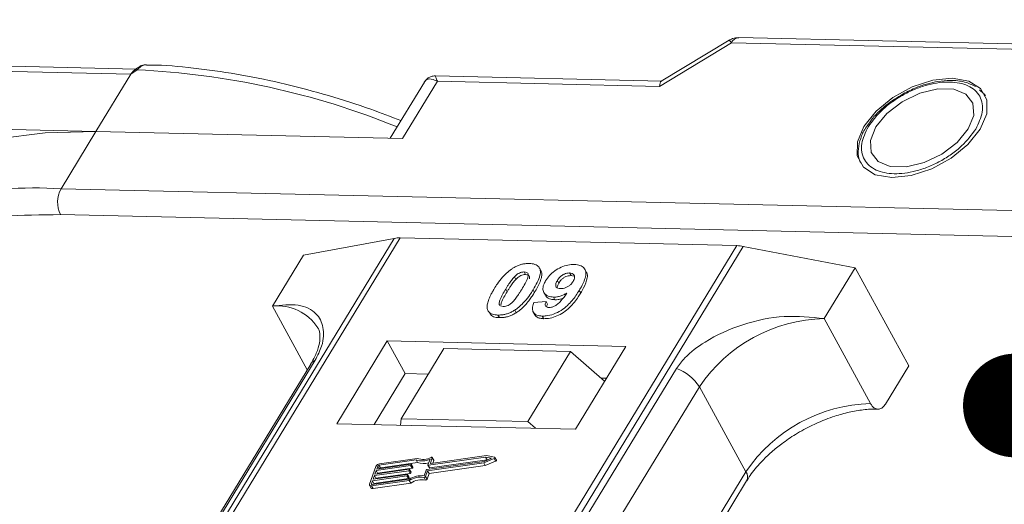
# Model space of a CAD drawing. Header units: millimetres. Extents: x 2098 to 3561, y 550 to 1583.
# Tile 82 of 84: x 3368 to 3416, y 1372 to 1396. Entities that reach past the tile are written whole.
import ezdxf

# ---------------------------------------------------------------- set-up
doc = ezdxf.new("R2010")
doc.units = ezdxf.units.MM
doc.styles.get("Standard").update_dxf_attribs({"font": '仿宋_GB2312.ttf', "width": 0.8})
doc.dimstyles.new('ISO-25.1', dxfattribs={"dimtxt": 6, "dimasz": 5, "dimexe": 3.5, "dimexo": 0.625, "dimgap": 1.5, "dimtad": 1, "dimtoh": 1, "dimtxsty": 'Standard', "dimcen": 2.5, "dimadec": 0, "dimazin": 0, "dimtfac": 1, "dimtmove": 0, "dimatfit": 3, "dimfxl": 0, "dimarcsym": 0})

msp = doc.modelspace()

# ---------------------------------------------------------------- linework, layer by layer
at = {"color": 7, "linetype": 'Continuous', "lineweight": 15}
for p, q in [((3402.632, 1394.696), (3399.37, 1392.718)), ((3440.849, 1393.957), (3403.109, 1394.823)), ((3399.282, 1392.475), (3402.744, 1394.573)), ((3402.744, 1394.573), (3440.484, 1393.708)), ((3374.067, 1393.311), (3339.53, 1394.103)), ((3339.627, 1393.843), (3373.81, 1393.059)), ((3374.11, 1393.27), (3373.81, 1393.059)), ((3373.81, 1393.059), (3372.13, 1390.297)), ((3399.39, 1392.73), (3388.484, 1392.98)), ((3387.955, 1392.682), (3386.305, 1389.972)), ((3386.9, 1389.958), (3388.581, 1392.72)), ((3388.581, 1392.72), (3399.282, 1392.475)), ((3414.891, 1392.134), (3414.695, 1392.308)), ((3414.921, 1392.114), (3414.989, 1392.023)), ((3372.13, 1390.297), (3358.186, 1390.617)), ((3409.395, 1390.719), (3409.288, 1390.567)), ((3370.449, 1387.535), (3372.13, 1390.297)), ((3372.13, 1390.297), (3386.9, 1389.958)), ((3435.815, 1386.035), (3370.449, 1387.535)), ((3435.787, 1384.791), (3370.421, 1386.291)), ((3386.504, 1385.147), (3364.714, 1349.337)), ((3364.983, 1349.331), (3386.789, 1385.168)), ((3403.006, 1384.796), (3381.2, 1348.959)), ((3381.533, 1348.952), (3403.322, 1384.761)), ((3382.126, 1384.341), (3386.504, 1385.147)), ((3386.789, 1385.168), (3403.006, 1384.796)), ((3403.322, 1384.761), (3408.704, 1383.732)), ((3382.126, 1384.341), (3380.632, 1381.886)), ((3392.765, 1383.528), (3392.834, 1383.402)), ((3393.563, 1383.598), (3393.494, 1383.724)), ((3395.02, 1383.352), (3394.951, 1383.478)), ((3395.02, 1383.352), (3395.147, 1383.326)), ((3395.75, 1383.533), (3395.682, 1383.659)), ((3407.21, 1381.276), (3408.704, 1383.732)), ((3408.704, 1383.732), (3411.29, 1379.004)), ((3392.293, 1383.294), (3392.362, 1383.168)), ((3394.365, 1383.119), (3394.434, 1382.993)), ((3391.872, 1382.704), (3391.94, 1382.577)), ((3393.264, 1382.542), (3393.195, 1382.668)), ((3393.711, 1382.539), (3393.78, 1382.413)), ((3395.487, 1382.513), (3395.418, 1382.639)), ((3380.632, 1381.886), (3382.315, 1378.811)), ((3393.236, 1382.06), (3393.82, 1382.099)), ((3393.82, 1382.099), (3393.889, 1381.973)), ((3394.176, 1382.315), (3394.245, 1382.188)), ((3391.076, 1381.587), (3391.145, 1381.461)), ((3391.501, 1381.45), (3391.57, 1381.324)), ((3392.308, 1381.685), (3392.377, 1381.559)), ((3393.2, 1381.595), (3393.269, 1381.468)), ((3393.634, 1381.401), (3393.703, 1381.275)), ((3409.451, 1377.179), (3407.21, 1381.276)), ((3386.163, 1380.204), (3383.736, 1376.214)), ((3397.656, 1379.94), (3386.163, 1380.204)), ((3386.163, 1380.204), (3387.026, 1378.628)), ((3386.832, 1376.454), (3388.886, 1379.83)), ((3394.991, 1379.69), (3388.886, 1379.83)), ((3394.991, 1379.69), (3392.937, 1376.314)), ((3396.636, 1378.263), (3394.991, 1379.69)), ((3395.229, 1375.95), (3397.656, 1379.94)), ((3382.479, 1379.081), (3367.166, 1353.915)), ((3367.38, 1354.102), (3382.693, 1379.268)), ((3400.097, 1378.868), (3384.784, 1353.703)), ((3387.026, 1378.628), (3385.532, 1376.173)), ((3388.139, 1378.602), (3387.026, 1378.628)), ((3410.17, 1377.162), (3411.29, 1379.004)), ((3396.722, 1378.405), (3396.465, 1378.411)), ((3385.892, 1352.826), (3401.205, 1377.991)), ((3403.447, 1373.894), (3401.205, 1377.991)), ((3383.736, 1376.214), (3395.229, 1375.95)), ((3386.808, 1376.143), (3386.832, 1376.454)), ((3386.832, 1376.454), (3392.937, 1376.314)), ((3392.937, 1376.314), (3393.305, 1375.994)), ((3387.556, 1374.465), (3385.768, 1374.211)), ((3387.61, 1374.54), (3385.793, 1374.282)), ((3385.837, 1374.085), (3387.625, 1374.339)), ((3387.625, 1374.339), (3387.556, 1374.465)), ((3388.069, 1373.999), (3390.829, 1374.391)), ((3388.112, 1373.938), (3390.822, 1374.323)), ((3388.129, 1374.226), (3388.227, 1374.501)), ((3390.905, 1374.604), (3388.146, 1374.212)), ((3388.215, 1374.086), (3390.974, 1374.478)), ((3388.246, 1374.31), (3388.338, 1374.567)), ((3388.254, 1374.296), (3388.246, 1374.31)), ((3390.949, 1374.677), (3388.263, 1374.296)), ((3388.407, 1374.459), (3388.338, 1374.585)), ((3388.338, 1374.567), (3388.407, 1374.441)), ((3388.36, 1374.31), (3388.407, 1374.441)), ((3390.822, 1374.323), (3391.313, 1374.53)), ((3390.891, 1374.197), (3390.822, 1374.323)), ((3390.829, 1374.391), (3391.19, 1374.543)), ((3390.891, 1374.197), (3391.382, 1374.404)), ((3391.19, 1374.543), (3390.905, 1374.604)), ((3390.974, 1374.478), (3390.905, 1374.604)), ((3391.337, 1374.595), (3390.949, 1374.677)), ((3390.974, 1374.478), (3391.014, 1374.469)), ((3391.313, 1374.53), (3391.382, 1374.404)), ((3391.422, 1374.459), (3391.353, 1374.585)), ((3385.618, 1374.156), (3385.312, 1373.305)), ((3387.204, 1373.944), (3385.544, 1373.708)), ((3385.569, 1373.779), (3387.23, 1374.015)), ((3385.633, 1373.956), (3385.569, 1373.779)), ((3385.613, 1373.582), (3387.273, 1373.818)), ((3387.293, 1374.192), (3385.633, 1373.956)), ((3385.702, 1373.83), (3385.633, 1373.956)), ((3385.659, 1374.027), (3387.319, 1374.263)), ((3385.709, 1374.169), (3385.659, 1374.027)), ((3385.69, 1373.796), (3385.702, 1373.83)), ((3385.702, 1373.83), (3387.362, 1374.066)), ((3385.778, 1374.044), (3385.709, 1374.169)), ((3385.768, 1374.211), (3385.837, 1374.085)), ((3387.273, 1373.818), (3387.204, 1373.944)), ((3387.246, 1374), (3387.233, 1373.965)), ((3387.302, 1373.839), (3387.233, 1373.965)), ((3387.315, 1373.883), (3387.246, 1374.009)), ((3387.315, 1373.874), (3387.246, 1374)), ((3387.362, 1374.066), (3387.293, 1374.192)), ((3387.302, 1373.839), (3387.315, 1373.874)), ((3387.335, 1374.248), (3387.323, 1374.213)), ((3387.392, 1374.087), (3387.323, 1374.213)), ((3387.404, 1374.131), (3387.335, 1374.258)), ((3387.404, 1374.122), (3387.335, 1374.248)), ((3387.392, 1374.087), (3387.404, 1374.122)), ((3387.941, 1373.704), (3388.04, 1373.978)), ((3388.014, 1373.664), (3388.112, 1373.938)), ((3388.083, 1373.538), (3388.181, 1373.812)), ((3388.181, 1373.812), (3388.112, 1373.938)), ((3388.129, 1374.217), (3388.198, 1374.091)), ((3388.215, 1374.086), (3388.146, 1374.212)), ((3403.447, 1373.894), (3388.177, 1348.799)), ((3388.181, 1373.812), (3390.891, 1374.197)), ((3385.455, 1373.46), (3385.404, 1373.318)), ((3385.411, 1373.218), (3387.228, 1373.476)), ((3385.437, 1373.289), (3387.225, 1373.543)), ((3387.115, 1373.695), (3385.455, 1373.46)), ((3385.524, 1373.334), (3385.455, 1373.46)), ((3385.48, 1373.531), (3387.14, 1373.766)), ((3385.544, 1373.708), (3385.48, 1373.531)), ((3385.48, 1373.092), (3387.297, 1373.35)), ((3385.511, 1373.299), (3385.524, 1373.334)), ((3385.524, 1373.334), (3387.184, 1373.569)), ((3385.613, 1373.582), (3385.544, 1373.708)), ((3385.601, 1373.548), (3385.613, 1373.582)), ((3387.184, 1373.569), (3387.115, 1373.695)), ((3387.157, 1373.752), (3387.144, 1373.716)), ((3387.213, 1373.59), (3387.144, 1373.716)), ((3387.226, 1373.635), (3387.157, 1373.761)), ((3387.157, 1373.752), (3387.226, 1373.626)), ((3387.213, 1373.59), (3387.226, 1373.626)), ((3387.297, 1373.35), (3387.228, 1373.476)), ((3387.937, 1373.622), (3388.006, 1373.496)), ((3388.083, 1373.538), (3388.014, 1373.664)), ((3388.475, 1348.792), (3403.48, 1373.453)), ((3385.314, 1373.25), (3385.383, 1373.124)), ((3385.404, 1373.318), (3385.419, 1373.289)), ((3385.48, 1373.092), (3385.411, 1373.218))]:
    msp.add_line(p, q, dxfattribs=at)
at = {"color": 7, "linetype": 'Continuous', "lineweight": 15, "flags": 128}
for points in [[(3374.11, 1393.27), (3374.093, 1393.28), (3374.078, 1393.287), (3374.065, 1393.292), (3374.054, 1393.294), (3374.044, 1393.294), (3374.037, 1393.29), (3374.032, 1393.284), (3374.029, 1393.275)], [(3413.388, 1392.867), (3412.451, 1392.769), (3411.463, 1392.447), (3410.521, 1391.932), (3409.717, 1391.274), (3409.13, 1390.537), (3408.817, 1389.794), (3408.809, 1389.118), (3409.106, 1388.574), (3409.68, 1388.216), (3410.475, 1388.079), (3411.412, 1388.176), (3412.399, 1388.498), (3413.341, 1389.014), (3414.145, 1389.672), (3414.733, 1390.409), (3415.046, 1391.151), (3415.054, 1391.828), (3414.756, 1392.372), (3414.182, 1392.73), (3413.388, 1392.867)], [(3409.704, 1390.524), (3409.443, 1389.87), (3409.481, 1389.289), (3409.815, 1388.851), (3410.404, 1388.608), (3411.178, 1388.59), (3412.042, 1388.799), (3412.893, 1389.211), (3413.628, 1389.774), (3414.158, 1390.422), (3414.42, 1391.076), (3414.381, 1391.657), (3414.047, 1392.095), (3413.458, 1392.338), (3412.685, 1392.356), (3411.821, 1392.146), (3410.97, 1391.735), (3410.235, 1391.172), (3409.704, 1390.524)], [(3372.13, 1390.297), (3369.678, 1390.239), (3367.379, 1389.95), (3365.259, 1389.434), (3363.341, 1388.696), (3361.646, 1387.744), (3360.192, 1386.588), (3358.996, 1385.242), (3358.816, 1384.991)], [(3388.263, 1374.296), (3388.258, 1374.296), (3388.254, 1374.296), (3388.251, 1374.297), (3388.248, 1374.299), (3388.246, 1374.301), (3388.245, 1374.304), (3388.245, 1374.307), (3388.246, 1374.31)], [(3388.284, 1374.59), (3388.296, 1374.594), (3388.308, 1374.596), (3388.319, 1374.596), (3388.328, 1374.594), (3388.335, 1374.59), (3388.339, 1374.583), (3388.34, 1374.576), (3388.338, 1374.567)], [(3391.337, 1374.595), (3391.346, 1374.591), (3391.352, 1374.585), (3391.355, 1374.576), (3391.353, 1374.566), (3391.347, 1374.556), (3391.338, 1374.546), (3391.327, 1374.537), (3391.313, 1374.53)], [(3391.382, 1374.404), (3391.396, 1374.411), (3391.407, 1374.42), (3391.416, 1374.43), (3391.422, 1374.44), (3391.424, 1374.45), (3391.422, 1374.459)], [(3387.23, 1374.015), (3387.234, 1374.015), (3387.238, 1374.015), (3387.241, 1374.013), (3387.244, 1374.012), (3387.246, 1374.009), (3387.247, 1374.007), (3387.247, 1374.004), (3387.246, 1374)], [(3387.319, 1374.263), (3387.323, 1374.263), (3387.327, 1374.263), (3387.33, 1374.262), (3387.333, 1374.26), (3387.335, 1374.258), (3387.336, 1374.255), (3387.336, 1374.252), (3387.335, 1374.248)], [(3388.146, 1374.212), (3388.141, 1374.212), (3388.137, 1374.212), (3388.134, 1374.213), (3388.131, 1374.215), (3388.129, 1374.217), (3388.128, 1374.22), (3388.128, 1374.223), (3388.129, 1374.226)], [(3387.14, 1373.766), (3387.145, 1373.767), (3387.149, 1373.766), (3387.152, 1373.765), (3387.155, 1373.763), (3387.157, 1373.761), (3387.158, 1373.758), (3387.158, 1373.755), (3387.157, 1373.752)], [(3385.411, 1373.218), (3385.385, 1373.216), (3385.362, 1373.219), (3385.341, 1373.225), (3385.325, 1373.235), (3385.314, 1373.249), (3385.308, 1373.266), (3385.307, 1373.284), (3385.312, 1373.305)], [(3385.404, 1373.318), (3385.402, 1373.311), (3385.402, 1373.305), (3385.404, 1373.299), (3385.408, 1373.295), (3385.413, 1373.291), (3385.42, 1373.289), (3385.428, 1373.288), (3385.437, 1373.289)]]:
    msp.add_lwpolyline(points, dxfattribs=at)
at = {"color": 7, "linetype": 'Continuous', "lineweight": 15}
for centre, radius, start, end in [((3402.512, 1394.474), 0.252, 23.1821, 61.5127), ((3403.143, 1394.382), 0.443, 94.3757, 154.3004), ((3372.376, 1355.396), 37.913, 67.8978, 87.3791), ((3369.178, 1369.957), 17.623, 85.8654, 121.5842), ((3371.635, 1386.885), 1.352, 151.2883, 206.0774), ((3386.749, 1383.765), 1.404, 88.3644, 100.0749), ((3402.954, 1382.873), 1.923, 78.9596, 88.4511), ((3380.873, 1379.579), 2.32, 32.7281, 95.9449), ((3407.378, 1373.839), 7.439, 91.2925, 146.0732), ((3382.891, 1378.824), 0.486, 114.0472, 148.0355), ((3399.455, 1376.919), 2.052, 31.4947, 71.765), ((3409.619, 1369.742), 7.439, 91.2925, 146.0732), ((3385.823, 1374.055), 0.229, 97.4207, 153.8527), ((3387.847, 1375.324), 0.907, 251.2927, 294.8085), ((3387.892, 1375.309), 0.819, 249.8549, 298.6145), ((3387.907, 1375.141), 0.85, 250.6487, 287.8017), ((3388.388, 1374.45), 0.0214, 336.1246, 26.8104), ((3385.778, 1374.135), 0.0762, 97.4207, 153.8527), ((3385.847, 1374.009), 0.0769, 97.5763, 152.4403), ((3387.199, 1373.981), 0.0381, 277.4207, 333.8527), ((3387.268, 1373.855), 0.0381, 277.4207, 333.8527), ((3387.288, 1374.23), 0.0381, 277.4207, 333.8527), ((3387.305, 1373.878), 0.011, 336.9348, 26.0002), ((3387.357, 1374.104), 0.0381, 277.4207, 333.8527), ((3387.394, 1374.127), 0.011, 336.9348, 26.0002), ((3388.074, 1373.961), 0.0381, 97.4207, 153.8527), ((3388.21, 1374.1), 0.0149, 216.6597, 287.1115), ((3403.105, 1373.646), 0.422, 332.7392, 35.9387), ((3387.11, 1373.733), 0.0381, 277.4207, 333.8527), ((3387.179, 1373.607), 0.0381, 277.4207, 333.8527), ((3387.828, 1372.536), 1.173, 84.4424, 120.9301), ((3387.216, 1373.63), 0.011, 336.9348, 26.0002), ((3387.77, 1372.639), 0.998, 80.3986, 122.9491), ((3387.839, 1372.513), 0.998, 80.3986, 122.9491), ((3387.947, 1373.695), 0.0736, 261.7629, 334.647), ((3388.016, 1373.569), 0.0736, 261.7629, 334.647), ((3385.454, 1373.177), 0.0892, 216.6597, 287.1115)]:
    msp.add_arc(centre, radius, start, end, dxfattribs=at)
msp.add_ellipse((3399.627, 1391.844), major_axis=(-0.236, 0.883), ratio=0.289398, start_param=0.084261, end_param=0.701056, dxfattribs=at)
for points, knots in [([(3403.109, 1394.819), (3403.003, 1394.816), (3402.833, 1394.81), (3402.692, 1394.718), (3402.64, 1394.684)], [0, 0, 0, 0, 0.626203, 1, 1, 1, 1]), ([(3374.044, 1393.294), (3374.031, 1393.284), (3374.006, 1393.266), (3373.98, 1393.246), (3373.967, 1393.237)], [0, 0, 0, 0, 0.518796, 1, 1, 1, 1]), ([(3374.525, 1393.512), (3374.481, 1393.509), (3374.387, 1393.503), (3374.218, 1393.43), (3374.106, 1393.343), (3374.037, 1393.29)], [0, 0, 0, 0, 0.2496368, 0.538323, 1, 1, 1, 1]), ([(3374.566, 1393.513), (3374.561, 1393.514), (3374.522, 1393.526), (3374.441, 1393.502), (3374.327, 1393.454), (3374.218, 1393.372), (3374.143, 1393.302), (3374.11, 1393.27)], [0, 0, 0, 0, 0.0330436, 0.2854264, 0.5318753, 0.785768, 1, 1, 1, 1]), ([(3386.824, 1390.825), (3386.342, 1391.011), (3385.18, 1391.459), (3383.318, 1392.05), (3381.242, 1392.607), (3379.15, 1393.045), (3377.074, 1393.344), (3375.538, 1393.496), (3374.723, 1393.502), (3374.565, 1393.503)], [0, 0, 0, 0, 0.114988, 0.276983, 0.443362, 0.612888, 0.784719, 0.958276, 1, 1, 1, 1]), ([(3388.581, 1392.72), (3388.441, 1392.777), (3388.225, 1392.864), (3388.03, 1392.796), (3387.959, 1392.683), (3387.927, 1392.631)], [0, 0, 0, 0, 0.498413, 0.772928, 1, 1, 1, 1]), ([(3388.482, 1392.98), (3388.418, 1392.976), (3388.308, 1392.97), (3388.124, 1392.885), (3388.04, 1392.788), (3387.994, 1392.736)], [0, 0, 0, 0, 0.3893829, 0.6668621, 1, 1, 1, 1]), ([(3388.483, 1392.974), (3388.483, 1392.976), (3388.482, 1393), (3388.505, 1392.917), (3388.556, 1392.786), (3388.581, 1392.72)], [0, 0, 0, 0, 0.044563, 0.521846, 1, 1, 1, 1]), ([(3409.345, 1390.532), (3409.549, 1390.809), (3409.864, 1391.237), (3410.499, 1391.745), (3411.047, 1392.088), (3411.633, 1392.366), (3412.398, 1392.619), (3413.308, 1392.736), (3414.053, 1392.581), (3414.493, 1392.301), (3414.73, 1392.004), (3414.85, 1391.645), (3414.859, 1391.122), (3414.651, 1390.692), (3414.517, 1390.414)], [0, 0, 0, 0, 0.1197215, 0.184837, 0.25, 0.3151155, 0.3802785, 0.5, 0.6197215, 0.684837, 0.75, 0.8151155, 0.8802785, 1, 1, 1, 1]), ([(3414.515, 1392.468), (3414.344, 1392.55), (3413.987, 1392.718), (3413.352, 1392.778), (3412.747, 1392.727), (3412.196, 1392.606), (3411.629, 1392.421), (3411.241, 1392.226), (3411.03, 1392.12)], [0, 0, 0, 0, 0.1912901, 0.3970639, 0.559818, 0.6867563, 0.8302953, 1, 1, 1, 1]), ([(3411.03, 1392.12), (3410.749, 1391.948), (3410.355, 1391.709), (3409.87, 1391.283), (3409.582, 1390.995), (3409.438, 1390.781), (3409.395, 1390.719)], [0, 0, 0, 0, 0.431946, 0.604262, 0.884419, 1, 1, 1, 1]), ([(3409.288, 1390.567), (3409.26, 1390.529), (3409.117, 1390.333), (3408.957, 1389.959), (3408.842, 1389.461), (3408.845, 1389.041), (3408.956, 1388.83), (3408.993, 1388.762)], [0, 0, 0, 0, 0.062547, 0.320218, 0.586185, 0.865747, 1, 1, 1, 1]), ([(3414.517, 1390.414), (3414.313, 1390.136), (3413.999, 1389.709), (3413.363, 1389.201), (3412.816, 1388.858), (3412.229, 1388.58), (3411.464, 1388.327), (3410.554, 1388.21), (3409.81, 1388.365), (3409.369, 1388.645), (3409.133, 1388.942), (3409.012, 1389.301), (3409.004, 1389.823), (3409.211, 1390.254), (3409.345, 1390.532)], [0, 0, 0, 0, 0.1197215, 0.184837, 0.25, 0.3151155, 0.3802785, 0.5, 0.6197215, 0.684837, 0.75, 0.8151155, 0.8802785, 1, 1, 1, 1]), ([(3370.421, 1386.291), (3369.488, 1386.283), (3367.594, 1386.267), (3364.97, 1385.844), (3362.746, 1385.151), (3361.136, 1384.411), (3360.398, 1383.883), (3360.137, 1383.696)], [0, 0, 0, 0, 0.228681, 0.464455, 0.706869, 0.896356, 1, 1, 1, 1]), ([(3392.208, 1383.703), (3392.258, 1383.733), (3392.361, 1383.794), (3392.525, 1383.862), (3392.692, 1383.91), (3392.828, 1383.93), (3392.935, 1383.937), (3392.988, 1383.937), (3393.014, 1383.937)], [0, 0, 0, 0, 0.193776, 0.3936, 0.587864, 0.788908, 0.894169, 1, 1, 1, 1]), ([(3393.014, 1383.937), (3393.108, 1383.929), (3393.295, 1383.912), (3393.474, 1383.784), (3393.56, 1383.599), (3393.516, 1383.227), (3393.331, 1382.905), (3393.195, 1382.668)], [0, 0, 0, 0, 0.147566, 0.296688, 0.431278, 0.580404, 1, 1, 1, 1]), ([(3393.798, 1383.107), (3393.854, 1383.19), (3393.966, 1383.355), (3394.227, 1383.585), (3394.539, 1383.763), (3394.878, 1383.876), (3395.082, 1383.883), (3395.189, 1383.887)], [0, 0, 0, 0, 0.197927, 0.397728, 0.597413, 0.790584, 1, 1, 1, 1]), ([(3395.189, 1383.887), (3395.282, 1383.878), (3395.469, 1383.861), (3395.652, 1383.731), (3395.748, 1383.539), (3395.72, 1383.206), (3395.569, 1382.893), (3395.439, 1382.675), (3395.418, 1382.639)], [0, 0, 0, 0, 0.148288, 0.2977445, 0.4437132, 0.6077915, 0.9347078, 1, 1, 1, 1]), ([(3391.319, 1382.716), (3391.37, 1382.798), (3391.487, 1382.984), (3391.737, 1383.308), (3391.995, 1383.565), (3392.187, 1383.689), (3392.208, 1383.703)], [0, 0, 0, 0, 0.236731, 0.537555, 0.949668, 1, 1, 1, 1]), ([(3392.293, 1383.294), (3392.336, 1383.336), (3392.405, 1383.405), (3392.53, 1383.48), (3392.644, 1383.519), (3392.721, 1383.527), (3392.761, 1383.528), (3392.765, 1383.528)], [0, 0, 0, 0, 0.334804, 0.542561, 0.750382, 0.970721, 1, 1, 1, 1]), ([(3392.362, 1383.168), (3392.405, 1383.21), (3392.474, 1383.278), (3392.599, 1383.354), (3392.713, 1383.393), (3392.79, 1383.401), (3392.83, 1383.402), (3392.834, 1383.402)], [0, 0, 0, 0, 0.334804, 0.542561, 0.750382, 0.970721, 1, 1, 1, 1]), ([(3392.765, 1383.528), (3392.804, 1383.524), (3392.874, 1383.516), (3392.94, 1383.467), (3392.966, 1383.374), (3392.932, 1383.204), (3392.81, 1382.963), (3392.7, 1382.779), (3392.645, 1382.686)], [0, 0, 0, 0, 0.1046136, 0.1888141, 0.2735119, 0.444127, 0.7194809, 1, 1, 1, 1]), ([(3392.834, 1383.402), (3392.873, 1383.397), (3392.943, 1383.39), (3393.008, 1383.34), (3393.031, 1383.273), (3393.019, 1383.219), (3393.013, 1383.193)], [0, 0, 0, 0, 0.293658, 0.530016, 0.767769, 1, 1, 1, 1]), ([(3393.264, 1382.542), (3393.312, 1382.624), (3393.462, 1382.88), (3393.607, 1383.217), (3393.629, 1383.495), (3393.568, 1383.57), (3393.551, 1383.591)], [0, 0, 0, 0, 0.220552, 0.687786, 0.91457, 1, 1, 1, 1]), ([(3394.365, 1383.119), (3394.4, 1383.172), (3394.457, 1383.256), (3394.577, 1383.365), (3394.696, 1383.429), (3394.826, 1383.472), (3394.906, 1383.476), (3394.951, 1383.478)], [0, 0, 0, 0, 0.2913202, 0.4655393, 0.6416315, 0.798664, 1, 1, 1, 1]), ([(3394.434, 1382.993), (3394.469, 1383.046), (3394.526, 1383.13), (3394.646, 1383.239), (3394.765, 1383.303), (3394.895, 1383.346), (3394.975, 1383.35), (3395.02, 1383.352)], [0, 0, 0, 0, 0.29132, 0.465539, 0.641632, 0.798664, 1, 1, 1, 1]), ([(3394.951, 1383.478), (3394.997, 1383.472), (3395.09, 1383.461), (3395.171, 1383.386), (3395.204, 1383.287), (3395.177, 1383.174), (3395.136, 1383.1), (3395.117, 1383.066)], [0, 0, 0, 0, 0.207955, 0.420406, 0.62732, 0.827707, 1, 1, 1, 1]), ([(3395.487, 1382.513), (3395.535, 1382.595), (3395.68, 1382.842), (3395.808, 1383.176), (3395.816, 1383.439), (3395.753, 1383.512), (3395.74, 1383.527)], [0, 0, 0, 0, 0.227122, 0.68486, 0.934898, 1, 1, 1, 1]), ([(3391.872, 1382.704), (3391.897, 1382.744), (3391.947, 1382.826), (3392.019, 1382.937), (3392.086, 1383.036), (3392.149, 1383.123), (3392.216, 1383.209), (3392.267, 1383.266), (3392.293, 1383.294)], [0, 0, 0, 0, 0.205942, 0.411959, 0.558149, 0.704502, 0.851801, 1, 1, 1, 1]), ([(3391.94, 1382.577), (3391.966, 1382.618), (3392.016, 1382.7), (3392.088, 1382.811), (3392.155, 1382.91), (3392.218, 1382.996), (3392.285, 1383.083), (3392.336, 1383.14), (3392.362, 1383.168)], [0, 0, 0, 0, 0.2059417, 0.4119594, 0.558149, 0.7045024, 0.8518015, 1, 1, 1, 1]), ([(3394.176, 1382.315), (3394.084, 1382.324), (3393.897, 1382.344), (3393.726, 1382.483), (3393.648, 1382.675), (3393.681, 1382.894), (3393.763, 1383.043), (3393.798, 1383.107)], [0, 0, 0, 0, 0.2101886, 0.4217733, 0.6236035, 0.8370344, 1, 1, 1, 1]), ([(3394.519, 1382.722), (3394.472, 1382.726), (3394.386, 1382.735), (3394.304, 1382.795), (3394.273, 1382.878), (3394.293, 1382.99), (3394.338, 1383.071), (3394.365, 1383.119)], [0, 0, 0, 0, 0.213937, 0.398075, 0.583091, 0.751666, 1, 1, 1, 1]), ([(3394.352, 1382.771), (3394.354, 1382.797), (3394.362, 1382.867), (3394.406, 1382.944), (3394.434, 1382.993)], [0, 0, 0, 0, 0.366323, 1, 1, 1, 1]), ([(3395.117, 1383.066), (3395.084, 1383.017), (3395.029, 1382.936), (3394.904, 1382.834), (3394.777, 1382.768), (3394.642, 1382.725), (3394.56, 1382.723), (3394.519, 1382.722)], [0, 0, 0, 0, 0.267394, 0.447214, 0.627122, 0.813065, 1, 1, 1, 1]), ([(3390.997, 1381.718), (3390.989, 1381.752), (3390.973, 1381.82), (3390.984, 1381.967), (3391.034, 1382.158), (3391.124, 1382.365), (3391.222, 1382.552), (3391.287, 1382.662), (3391.319, 1382.716)], [0, 0, 0, 0, 0.1184406, 0.2393457, 0.4595932, 0.6849248, 0.8422399, 1, 1, 1, 1]), ([(3391.75, 1381.86), (3391.704, 1381.866), (3391.63, 1381.876), (3391.571, 1381.932), (3391.553, 1382.027), (3391.589, 1382.197), (3391.714, 1382.437), (3391.819, 1382.614), (3391.872, 1382.704)], [0, 0, 0, 0, 0.12537, 0.20229, 0.279179, 0.464758, 0.730582, 1, 1, 1, 1]), ([(3391.643, 1381.945), (3391.647, 1381.979), (3391.662, 1382.095), (3391.786, 1382.312), (3391.889, 1382.488), (3391.94, 1382.577)], [0, 0, 0, 0, 0.166989, 0.580698, 1, 1, 1, 1]), ([(3392.645, 1382.686), (3392.62, 1382.645), (3392.569, 1382.563), (3392.498, 1382.452), (3392.43, 1382.353), (3392.367, 1382.266), (3392.3, 1382.178), (3392.248, 1382.122), (3392.222, 1382.093)], [0, 0, 0, 0, 0.20527, 0.410616, 0.55715, 0.703844, 0.851471, 1, 1, 1, 1]), ([(3393.195, 1382.668), (3393.143, 1382.586), (3393.026, 1382.4), (3392.782, 1382.083), (3392.525, 1381.827), (3392.336, 1381.703), (3392.308, 1381.685)], [0, 0, 0, 0, 0.237281, 0.538591, 0.932677, 1, 1, 1, 1]), ([(3392.377, 1381.559), (3392.425, 1381.591), (3392.523, 1381.657), (3392.686, 1381.796), (3392.859, 1381.975), (3393.019, 1382.176), (3393.153, 1382.366), (3393.227, 1382.483), (3393.264, 1382.542)], [0, 0, 0, 0, 0.118595, 0.239509, 0.447458, 0.659935, 0.829685, 1, 1, 1, 1]), ([(3395.418, 1382.639), (3395.366, 1382.557), (3395.21, 1382.311), (3394.937, 1381.971), (3394.547, 1381.663), (3394.185, 1381.483), (3393.868, 1381.405), (3393.696, 1381.402), (3393.634, 1381.401)], [0, 0, 0, 0, 0.142337, 0.429127, 0.589943, 0.751205, 0.909895, 1, 1, 1, 1]), ([(3393.703, 1381.275), (3393.804, 1381.279), (3394.006, 1381.287), (3394.341, 1381.396), (3394.671, 1381.574), (3395.048, 1381.889), (3395.301, 1382.218), (3395.449, 1382.452), (3395.487, 1382.513)], [0, 0, 0, 0, 0.14324, 0.28761, 0.430449, 0.591135, 0.89544, 1, 1, 1, 1]), ([(3393.792, 1382.419), (3393.805, 1382.389), (3393.847, 1382.295), (3394.008, 1382.209), (3394.175, 1382.195), (3394.245, 1382.188)], [0, 0, 0, 0, 0.20752, 0.66568, 1, 1, 1, 1]), ([(3393.954, 1381.809), (3393.995, 1381.811), (3394.077, 1381.816), (3394.223, 1381.875), (3394.387, 1381.977), (3394.601, 1382.197), (3394.731, 1382.381), (3394.821, 1382.508)], [0, 0, 0, 0, 0.112015, 0.224355, 0.367768, 0.565827, 1, 1, 1, 1]), ([(3394.821, 1382.508), (3394.769, 1382.479), (3394.665, 1382.42), (3394.526, 1382.368), (3394.416, 1382.338), (3394.335, 1382.323), (3394.254, 1382.315), (3394.202, 1382.315), (3394.176, 1382.315)], [0, 0, 0, 0, 0.2434912, 0.4962659, 0.6182099, 0.7417038, 0.8701584, 1, 1, 1, 1]), ([(3382.693, 1379.268), (3382.811, 1379.502), (3383.112, 1380.102), (3383.125, 1380.897), (3382.769, 1381.602), (3381.955, 1382.017), (3381.072, 1381.93), (3380.632, 1381.886)], [0, 0, 0, 0, 0.1257134, 0.3212757, 0.5244662, 0.763484, 1, 1, 1, 1]), ([(3392.222, 1382.093), (3392.179, 1382.051), (3392.11, 1381.983), (3391.986, 1381.908), (3391.874, 1381.869), (3391.796, 1381.86), (3391.756, 1381.86), (3391.75, 1381.86)], [0, 0, 0, 0, 0.333678, 0.540413, 0.747264, 0.961209, 1, 1, 1, 1]), ([(3393.634, 1381.401), (3393.541, 1381.411), (3393.372, 1381.427), (3393.214, 1381.544), (3393.145, 1381.72), (3393.174, 1381.904), (3393.222, 1382.027), (3393.236, 1382.06)], [0, 0, 0, 0, 0.242788, 0.438865, 0.634801, 0.900936, 1, 1, 1, 1]), ([(3393.82, 1382.099), (3393.799, 1382.05), (3393.768, 1381.974), (3393.779, 1381.884), (3393.825, 1381.835), (3393.89, 1381.813), (3393.936, 1381.81), (3393.954, 1381.809)], [0, 0, 0, 0, 0.344714, 0.529059, 0.714209, 0.892196, 1, 1, 1, 1]), ([(3393.849, 1381.832), (3393.852, 1381.858), (3393.856, 1381.903), (3393.879, 1381.952), (3393.889, 1381.973)], [0, 0, 0, 0, 0.569737, 1, 1, 1, 1]), ([(3394.245, 1382.188), (3394.295, 1382.189), (3394.395, 1382.192), (3394.528, 1382.221), (3394.606, 1382.248), (3394.628, 1382.256)], [0, 0, 0, 0, 0.409454, 0.83528, 1, 1, 1, 1]), ([(3391.501, 1381.45), (3391.454, 1381.453), (3391.359, 1381.458), (3391.233, 1381.488), (3391.125, 1381.539), (3391.058, 1381.602), (3391.018, 1381.664), (3391.004, 1381.7), (3390.997, 1381.718)], [0, 0, 0, 0, 0.192635, 0.388697, 0.582015, 0.783044, 0.890959, 1, 1, 1, 1]), ([(3391.149, 1381.464), (3391.161, 1381.45), (3391.197, 1381.411), (3391.288, 1381.368), (3391.393, 1381.339), (3391.491, 1381.328), (3391.544, 1381.325), (3391.57, 1381.324)], [0, 0, 0, 0, 0.143925, 0.415852, 0.697483, 0.848301, 1, 1, 1, 1]), ([(3392.308, 1381.685), (3392.257, 1381.655), (3392.154, 1381.594), (3391.99, 1381.525), (3391.823, 1381.478), (3391.688, 1381.457), (3391.58, 1381.45), (3391.528, 1381.45), (3391.501, 1381.45)], [0, 0, 0, 0, 0.193769, 0.393564, 0.587886, 0.789131, 0.894283, 1, 1, 1, 1]), ([(3391.57, 1381.324), (3391.619, 1381.325), (3391.717, 1381.325), (3391.876, 1381.348), (3392.042, 1381.393), (3392.182, 1381.45), (3392.294, 1381.508), (3392.349, 1381.542), (3392.377, 1381.559)], [0, 0, 0, 0, 0.193594, 0.390501, 0.584817, 0.78683, 0.892868, 1, 1, 1, 1]), ([(3393.272, 1381.471), (3393.308, 1381.423), (3393.377, 1381.331), (3393.551, 1381.284), (3393.665, 1381.277), (3393.703, 1381.275)], [0, 0, 0, 0, 0.415852, 0.802138, 1, 1, 1, 1]), ([(3407.21, 1381.276), (3406.579, 1381.345), (3405.318, 1381.481), (3403.272, 1381.057), (3401.638, 1380.308), (3400.575, 1379.521), (3400.226, 1379.045), (3400.097, 1378.868)], [0, 0, 0, 0, 0.249096, 0.498243, 0.745205, 0.90541, 1, 1, 1, 1]), ([(3382.816, 1380.83), (3382.828, 1380.815), (3382.897, 1380.722), (3382.933, 1380.518), (3382.916, 1380.114), (3382.782, 1379.633), (3382.576, 1379.261), (3382.476, 1379.08)], [0, 0, 0, 0, 0.054359, 0.333223, 0.559722, 0.78604, 1, 1, 1, 1]), ([(3410.17, 1377.162), (3410.124, 1377.1), (3410.032, 1376.976), (3409.861, 1376.901), (3409.689, 1376.922), (3409.547, 1377.026), (3409.479, 1377.135), (3409.451, 1377.179)], [0, 0, 0, 0, 0.2146939, 0.4293877, 0.6440816, 0.8587754, 1, 1, 1, 1]), ([(3406.235, 1375.928), (3406.585, 1376.104), (3407.077, 1376.35), (3407.815, 1376.609), (3408.429, 1376.78), (3409.112, 1376.889), (3409.579, 1376.93), (3409.787, 1376.911), (3409.802, 1376.91)], [0, 0, 0, 0, 0.288391, 0.40474, 0.594322, 0.785544, 0.984773, 1, 1, 1, 1]), ([(3403.496, 1373.455), (3403.545, 1373.54), (3403.715, 1373.84), (3404.123, 1374.318), (3404.65, 1374.831), (3405.204, 1375.28), (3405.731, 1375.642), (3406.1, 1375.851), (3406.235, 1375.928)], [0, 0, 0, 0, 0.097286, 0.340622, 0.525469, 0.686972, 0.885597, 1, 1, 1, 1])]:
    msp.add_open_spline(points, degree=3, knots=knots, dxfattribs=at)
msp.add_open_spline([(3373.81, 1393.059), (3373.843, 1393.107), (3373.909, 1393.202), (3373.989, 1393.25), (3374.029, 1393.275)], degree=3, dxfattribs=at)

# ---------------------------------------------------------------- leaders
at = {"color": 5, "lineweight": 9}
for points in [[(3349.989, 1391.353), (3361.947, 1422.523), (3371.272, 1422.523)], [(3416.406, 1377.09), (3429.426, 1420.819), (3438.751, 1420.819)]]:
    msp.add_leader(points, dimstyle='ISO-25.1', override={"dimgap": 1.5, "dimtad": 0, "dimldrblk": 'Dot'}, dxfattribs=at)

doc.saveas('drawing.dxf')
